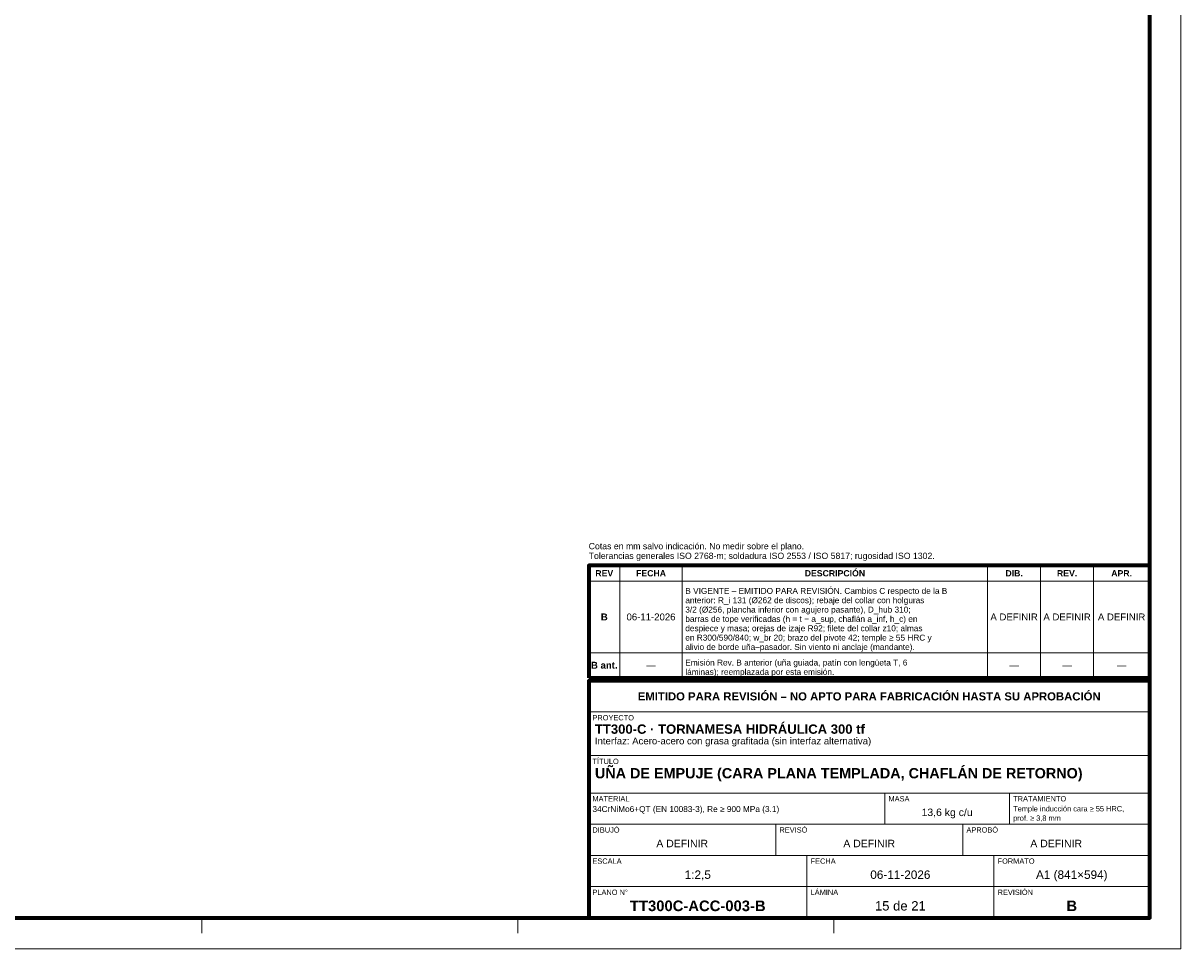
# Model space of a CAD drawing. Header units: millimetres. Extents: x 0 to 841, y 0 to 594.
# Tile 3 of 4: x 470 to 841, y 0 to 297. Entities that reach past the tile are written whole.
import ezdxf
from ezdxf.enums import TextEntityAlignment as Align

# ---------------------------------------------------------------- set-up
doc = ezdxf.new("R2010")
doc.units = ezdxf.units.MM
for name, color, linetype, lineweight in [('FINA', 7, 'CONTINUOUS', 18), ('MARCO', 7, 'CONTINUOUS', 70), ('TXT', 7, 'CONTINUOUS', 25)]:
    doc.layers.add(name, color=color, linetype=linetype, lineweight=lineweight)
doc.styles.add('STD', font='LiberationSans-Regular.ttf')
doc.styles.add('STDB', font='LiberationSans-Bold.ttf')

msp = doc.modelspace()

# ---------------------------------------------------------------- linework, layer by layer
at = {"layer": 'FINA'}
for p, q in [((661, 87), (661, 123)), ((681, 87), (681, 123)), ((779, 87), (779, 123)), ((796, 87), (796, 123)), ((813, 87), (813, 123)), ((651, 118), (831, 118)), ((651, 95), (831, 95)), ((651, 87), (831, 87)), ((651, 86), (831, 86)), ((651, 76), (831, 76)), ((651, 62), (831, 62)), ((651, 50), (831, 50)), ((746, 40), (746, 50)), ((786, 40), (786, 50)), ((651, 40), (831, 40)), ((711, 30), (711, 40)), ((771, 30), (771, 40)), ((651, 30), (831, 30)), ((721, 20), (721, 30)), ((781, 20), (781, 30)), ((651, 20), (831, 20)), ((721, 10), (721, 20)), ((781, 10), (781, 20)), ((526.88, 10), (526.88, 5)), ((628.25, 10), (628.25, 5)), ((729.62, 10), (729.62, 5))]:
    msp.add_line(p, q, dxfattribs=at)
msp.add_lwpolyline([(0, 0), (841, 0), (841, 594), (0, 594)], close=True, dxfattribs=at)
at = {"layer": 'MARCO'}
for points in [[(20, 10), (831, 10), (831, 584), (20, 584)], [(651, 87), (831, 87), (831, 123), (651, 123)], [(651, 10), (831, 10), (831, 86), (651, 86)]]:
    msp.add_lwpolyline(points, close=True, dxfattribs=at)

# ---------------------------------------------------------------- texts
at = {"layer": 'TXT', "style": 'STD'}
for s, p in [('Cotas en mm salvo indicación. No medir sobre el plano.', (651, 127.6)), ('Tolerancias generales ISO 2768-m; soldadura ISO 2553 / ISO 5817; rugosidad ISO 1302.', (651, 124.5))]:
    msp.add_text(s, height=2, dxfattribs=at).set_placement(p, align=Align.BOTTOM_LEFT)
at = {"layer": 'TXT'}
for s, height, style, p in [('REV', 2, 'STDB', (656, 120.5)), ('FECHA', 2, 'STDB', (671, 120.5)), ('DESCRIPCIÓN', 2, 'STDB', (730, 120.5)), ('DIB.', 2, 'STDB', (787.5, 120.5)), ('REV.', 2, 'STDB', (804.5, 120.5)), ('APR.', 2, 'STDB', (822, 120.5)), ('B', 2.2, 'STDB', (656, 106.5)), ('06-11-2026', 2.2, 'STD', (671, 106.5)), ('A DEFINIR', 2.2, 'STD', (787.5, 106.5)), ('A DEFINIR', 2.2, 'STD', (804.5, 106.5)), ('A DEFINIR', 2.2, 'STD', (822, 106.5)), ('B ant.', 2.2, 'STDB', (656, 91)), ('—', 2.2, 'STD', (671, 91)), ('—', 2.2, 'STD', (787.5, 91)), ('—', 2.2, 'STD', (804.5, 91)), ('—', 2.2, 'STD', (822, 91)), ('EMITIDO PARA REVISIÓN – NO APTO PARA FABRICACIÓN HASTA SU APROBACIÓN', 2.6, 'STDB', (741, 81)), ('13,6 kg c/u', 2.4, 'STD', (766, 43.8)), ('A DEFINIR', 2.4, 'STD', (681, 33.8)), ('A DEFINIR', 2.4, 'STD', (741, 33.8)), ('A DEFINIR', 2.4, 'STD', (801, 33.8)), ('1:2,5', 2.7, 'STD', (686, 23.8)), ('06-11-2026', 2.7, 'STD', (751, 23.8)), ('A1 (841×594)', 2.7, 'STD', (806, 23.8)), ('TT300C-ACC-003-B', 3.4, 'STDB', (686, 13.8)), ('15 de 21', 3, 'STD', (751, 13.8)), ('B', 3.4, 'STDB', (806, 13.8))]:
    msp.add_text(s, height=height, dxfattribs=dict(at, style=style)).set_placement(p, align=Align.MIDDLE_CENTER)
for s, height, style, p in [('B VIGENTE – EMITIDO PARA REVISIÓN. Cambios C respecto de la B', 1.9, 'STD', (682, 115.8)), ('anterior: R_i 131 (Ø262 de discos); rebaje del collar con holguras', 1.9, 'STD', (682, 112.8)), ('3/2 (Ø256, plancha inferior con agujero pasante), D_hub 310;', 1.9, 'STD', (682, 109.8)), ('barras de tope verificadas (h = t − a_sup, chaflán a_inf, h_c) en', 1.9, 'STD', (682, 106.8)), ('en R300/590/840; w_br 20; brazo del pivote 42; temple ≥ 55 HRC y', 1.9, 'STD', (682, 100.8)), ('despiece y masa; orejas de izaje R92; filete del collar z10; almas', 1.9, 'STD', (682, 103.8)), ('alivio de borde uña–pasador. Sin viento ni anclaje (mandante).', 1.9, 'STD', (682, 97.8)), ('Emisión Rev. B anterior (uña guiada, patín con lengüeta T, 6', 1.9, 'STD', (682, 92.8)), ('láminas); reemplazada por esta emisión.', 1.9, 'STD', (682, 89.8)), ('PROYECTO', 1.7, 'STD', (652.2, 75)), ('TT300-C · TORNAMESA HIDRÁULICA 300 tf', 3, 'STDB', (653, 72)), ('Interfaz: Acero-acero con grasa grafitada (sin interfaz alternativa)', 2.2, 'STD', (653, 67.8)), ('TÍTULO', 1.7, 'STD', (652.2, 61)), ('UÑA DE EMPUJE (CARA PLANA TEMPLADA, CHAFLÁN DE RETORNO)', 3.3, 'STDB', (653, 58)), ('MATERIAL', 1.7, 'STD', (652.2, 49)), ('MASA', 1.7, 'STD', (747.2, 49)), ('TRATAMIENTO', 1.7, 'STD', (787.2, 49)), ('34CrNiMo6+QT (EN 10083-3), Re ≥ 900 MPa (3.1)', 1.9, 'STD', (652.2, 45.8)), ('Temple inducción cara ≥ 55 HRC,', 1.7, 'STD', (787.2, 45.8)), ('prof. ≥ 3,8 mm', 1.7, 'STD', (787.2, 42.8)), ('DIBUJÓ', 1.7, 'STD', (652.2, 39)), ('REVISÓ', 1.7, 'STD', (712.2, 39)), ('APROBÓ', 1.7, 'STD', (772.2, 39)), ('ESCALA', 1.7, 'STD', (652.2, 29)), ('FECHA', 1.7, 'STD', (722.2, 29)), ('FORMATO', 1.7, 'STD', (782.2, 29)), ('PLANO N°', 1.7, 'STD', (652.2, 19)), ('LÁMINA', 1.7, 'STD', (722.2, 19)), ('REVISIÓN', 1.7, 'STD', (782.2, 19))]:
    msp.add_text(s, height=height, dxfattribs=dict(at, style=style)).set_placement(p, align=Align.TOP_LEFT)

doc.saveas('drawing.dxf')
